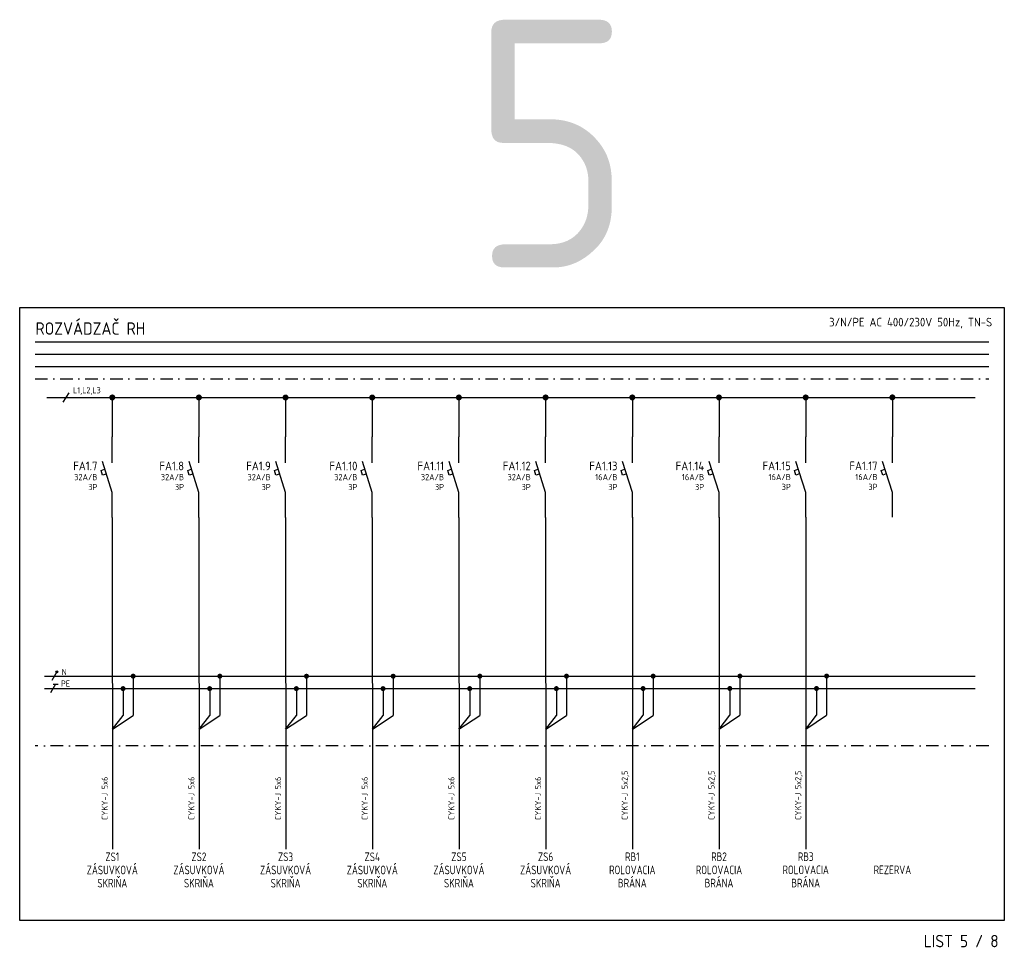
# Model space of a CAD drawing. Extents: x -1985 to 1512, y -2751 to -390.
# Tile 4 of 7: x -139 to 259, y -768 to -392. Entities that reach past the tile are written whole.
import ezdxf
from ezdxf.enums import TextEntityAlignment as Align

# ---------------------------------------------------------------- set-up
doc = ezdxf.new("R2010")
doc.units = 0
doc.header["$MEASUREMENT"] = 0
doc.linetypes.add('DASHDOT2', pattern=[0.5, 0.25, -0.125, 0, -0.125])
doc.layers.get('0').update_dxf_attribs({"linetype": 'CONTINUOUS'})
doc.layers.get('Defpoints').update_dxf_attribs({"linetype": 'CONTINUOUS'})
doc.layers.add('_EL', color=7, linetype='CONTINUOUS')
doc.layers.add('_ELEKTRO', color=7, linetype='CONTINUOUS')
doc.layers.add('view', color=1, linetype='CONTINUOUS', plot=False)
doc.styles.add('I0', font='isocp3.shx')
doc.styles.add('I085', font='isocp3.shx', dxfattribs={"width": 0.85})
doc.styles.add('I095', font='isocp3.shx', dxfattribs={"width": 0.95})
doc.styles.add('ISOCP3', font='isocp3.shx')

# ---------------------------------------------------------------- blocks, each defined once
blk = doc.blocks.new('SUSTAVA')
at = {"color": 4, "style": 'ISOCP3'}
for tag, p in [('1.SUSTAVA', (-2.39, -1.49)), ('2.SUSTAVA', (-2.39, -6.07)), ('3.SUSTAVA', (-2.39, -10.65))]:
    blk.add_attdef(tag, text='', height=3.5, dxfattribs=at).set_placement(p, align=Align.TOP_RIGHT)
blk = doc.blocks.new('N')
at = {"linetype": 'Continuous'}
blk.add_hatch(color=7, dxfattribs=at).paths.add_polyline_path([(0.61, 1.73, 1), (1.39, 1.73, 1)])
at = {"color": 7, "linetype": 'Continuous'}
blk.add_line((1, 1.73), (-1, -1.73), dxfattribs=at)
blk.add_circle((1, 1.73), 0.394, dxfattribs=at)
at = {"color": 7, "linetype": 'Continuous', "style": 'ISOCP3'}
blk.add_attdef('N', (2.75, 1.02), '', height=2.5, dxfattribs=at)
blk = doc.blocks.new('PE')
at = {"color": 7, "linetype": 'Continuous'}
for p, q in [((1, 1.73), (-1, -1.73)), ((0, 1.73), (2, 1.73))]:
    blk.add_line(p, q, dxfattribs=at)
at = {"color": 7, "linetype": 'Continuous', "style": 'ISOCP3'}
blk.add_attdef('PE', (2.75, 1.02), '', height=2.5, dxfattribs=at)
blk = doc.blocks.new('IS')
at = {"color": 3, "linetype": 'Continuous'}
for p, q in [((0, -10.5), (0, 0)), ((0, -22.5), (-4, -10)), ((0, -32.5), (0, -22.5))]:
    blk.add_line(p, q, dxfattribs=at)
at = {"color": 7, "linetype": 'Continuous'}
for p, q in [((-4.54, -13.56), (-3.12, -13.1)), ((-3.93, -15.46), (-4.54, -13.56)), ((-2.5, -15), (-3.93, -15.46))]:
    blk.add_line(p, q, dxfattribs=at)
at = {"color": 1, "linetype": 'Continuous', "style": 'ISOCP3', "width": 0.85, "flags": 4}
blk.add_attdef('P1', text='', height=3.5, dxfattribs=at).set_placement((-6, -13.5), align=Align.RIGHT)
at = {"linetype": 'Continuous', "style": 'ISOCP3', "width": 0.85, "flags": 4}
for tag, p in [('P2', (-6, -17.5)), ('P3', (-6, -21.5)), ('P4', (-6, -25.5)), ('P5', (-6, -29.5))]:
    blk.add_attdef(tag, text='', height=2.5, dxfattribs=at).set_placement(p, align=Align.RIGHT)
at = {"linetype": 'Continuous', "style": 'ISOCP3', "width": 0.85, "flags": 1}
blk.add_attdef('P6', (-9.5, -33.5), '', height=2.5, dxfattribs=at)

msp = doc.modelspace()

# ---------------------------------------------------------------- linework, layer by layer
at = {"layer": '_EL', "color": 2, "linetype": 'Continuous'}
for p, q in [((-132.44, -522.16), (252.46, -522.16)), ((-132.44, -527.16), (252.46, -527.16)), ((-132.44, -532.16), (252.46, -532.16))]:
    msp.add_line(p, q, dxfattribs=at)
at = {"layer": '_EL', "color": 3, "linetype": 'DASHDOT2', "ltscale": 20}
for p, q in [((-132.44, -537.16), (252.46, -537.16)), ((252.46, -685.26), (-132.44, -685.26)), ((252.46, -685.26), (-132.44, -685.26))]:
    msp.add_line(p, q, dxfattribs=at)
at = {"layer": '_EL', "color": 7, "linetype": 'Continuous'}
for p, q in [((-121.16, -546.5), (-118.81, -542.82)), ((-101.32, -678.59), (-97, -672.99)), ((-101.32, -678.59), (-92.91, -673.01)), ((-66.34, -678.59), (-62.02, -673)), ((-66.34, -678.59), (-57.93, -673.01)), ((-31.36, -678.6), (-27.04, -673)), ((-31.36, -678.6), (-22.95, -673.01)), ((3.64, -678.6), (7.96, -673)), ((3.64, -678.6), (12.05, -673.01)), ((38.62, -678.58), (42.94, -672.99)), ((38.62, -678.58), (47.03, -673)), ((73.62, -678.58), (77.94, -672.99)), ((73.62, -678.58), (82.03, -673)), ((108.62, -678.56), (112.94, -672.97)), ((108.62, -678.56), (117.03, -672.98)), ((143.62, -678.55), (147.94, -672.95)), ((143.62, -678.55), (152.03, -672.96)), ((178.62, -678.53), (182.94, -672.94)), ((178.62, -678.53), (187.03, -672.95))]:
    msp.add_line(p, q, dxfattribs=at)
at = {"layer": '_EL', "color": 6, "linetype": 'Continuous'}
msp.add_line((-127.73, -544.66), (246.95, -544.66), dxfattribs=at)
at = {"layer": '_EL', "color": 3, "linetype": 'Continuous'}
for p, q in [((-101.34, -544.64), (-101.34, -560.56)), ((-66.37, -544.64), (-66.37, -560.56)), ((-31.38, -544.65), (-31.38, -560.57)), ((3.62, -544.65), (3.62, -560.57)), ((38.6, -544.63), (38.6, -560.56)), ((73.6, -544.63), (73.6, -560.56)), ((108.6, -544.63), (108.6, -560.56)), ((143.6, -544.63), (143.6, -560.56)), ((178.6, -544.63), (178.6, -560.56)), ((213.6, -544.61), (213.6, -560.53)), ((-101.34, -593.06), (-101.31, -726.99)), ((-66.37, -593.06), (-66.33, -726.99)), ((-31.38, -593.07), (-31.35, -727)), ((3.62, -593.07), (3.65, -727)), ((38.6, -593.06), (38.63, -726.99)), ((73.6, -593.06), (73.63, -726.99)), ((108.6, -593.03), (108.63, -726.96)), ((143.6, -593.02), (143.63, -726.95)), ((178.6, -593), (178.63, -726.93))]:
    msp.add_line(p, q, dxfattribs=at)
at = {"layer": '_EL', "color": 7}
for p, q in [((-128.69, -657.16), (246.95, -657.17)), ((-128.69, -662.17), (246.95, -662.17))]:
    msp.add_line(p, q, dxfattribs=at)
at = {"layer": '_EL', "color": 7, "linetype": 'Continuous'}
for points, const_width in [([(-101.95, -544.66, 1), (-100.75, -544.66, 1)], 1.2), ([(-66.97, -544.66, 1), (-65.77, -544.66, 1)], 1.2), ([(-31.99, -544.67, 1), (-30.79, -544.67, 1)], 1.2), ([(3.01, -544.67, 1), (4.21, -544.67, 1)], 1.2), ([(37.99, -544.66, 1), (39.19, -544.66, 1)], 1.2), ([(72.99, -544.66, 1), (74.19, -544.66, 1)], 1.2), ([(107.99, -544.66, 1), (109.19, -544.66, 1)], 1.2), ([(142.99, -544.66, 1), (144.19, -544.66, 1)], 1.2), ([(177.99, -544.66, 1), (179.19, -544.66, 1)], 1.2), ([(212.99, -544.63, 1), (214.19, -544.63, 1)], 1.2), ([(-93.41, -657.18, 1), (-92.41, -657.18, 1)], 1), ([(-58.43, -657.18, 1), (-57.43, -657.18, 1)], 1), ([(-23.45, -657.19, 1), (-22.45, -657.19, 1)], 1), ([(11.55, -657.19, 1), (12.55, -657.19, 1)], 1), ([(46.53, -657.18, 1), (47.53, -657.18, 1)], 1), ([(81.53, -657.18, 1), (82.53, -657.18, 1)], 1), ([(116.53, -657.15, 1), (117.53, -657.15, 1)], 1), ([(151.53, -657.14, 1), (152.53, -657.14, 1)], 1), ([(186.53, -657.13, 1), (187.53, -657.13, 1)], 1), ([(-97.5, -662.18, 1), (-96.5, -662.18, 1)], 1), ([(-62.52, -662.19, 1), (-61.52, -662.19, 1)], 1), ([(-27.54, -662.19, 1), (-26.54, -662.19, 1)], 1), ([(7.46, -662.19, 1), (8.46, -662.19, 1)], 1), ([(42.44, -662.18, 1), (43.44, -662.18, 1)], 1), ([(77.44, -662.18, 1), (78.44, -662.18, 1)], 1), ([(112.44, -662.16, 1), (113.44, -662.16, 1)], 1), ([(147.44, -662.14, 1), (148.44, -662.14, 1)], 1), ([(182.44, -662.13, 1), (183.44, -662.13, 1)], 1)]:
    msp.add_lwpolyline(points, format="xyb", close=True, dxfattribs=dict(at, const_width=const_width))
at = {"layer": '_ELEKTRO'}
for p, q in [((-92.91, -657.18), (-92.91, -673.01)), ((-57.93, -657.19), (-57.93, -673.01)), ((-22.95, -657.19), (-22.95, -673.01)), ((12.05, -657.19), (12.05, -673.01)), ((47.03, -657.18), (47.03, -673)), ((82.03, -657.18), (82.03, -673)), ((117.03, -657.16), (117.03, -672.98)), ((152.03, -657.14), (152.03, -672.96)), ((187.03, -657.13), (187.03, -672.95)), ((-97, -662.19), (-97, -672.99)), ((-62.02, -662.19), (-62.02, -673)), ((-27.04, -662.2), (-27.04, -673)), ((7.96, -662.2), (7.96, -673)), ((42.94, -662.19), (42.94, -672.99)), ((77.94, -662.19), (77.94, -672.99)), ((112.94, -662.16), (112.94, -672.97)), ((147.94, -662.15), (147.94, -672.95)), ((182.94, -662.14), (182.94, -672.94))]:
    msp.add_line(p, q, dxfattribs=at)
at = {"layer": 'view', "color": 2}
for p, q in [((-138.73, -508.34), (258.77, -508.34)), ((-138.73, -755.84), (-138.73, -508.34)), ((-138.73, -508.34), (258.77, -508.34)), ((258.77, -508.34), (258.77, -755.84)), ((258.77, -755.84), (-138.73, -755.84))]:
    msp.add_line(p, q, dxfattribs=at)

# ---------------------------------------------------------------- block references
at = {"layer": '_EL'}
ref = msp.add_blockref('SUSTAVA', (256.26, -509.66), dxfattribs=at)
ref.add_attrib('1.SUSTAVA', '3/N/PE AC 400/230V 50Hz, TN-S', dxfattribs={"layer": '0', "color": 4, "height": 3.5, "style": 'ISOCP3'}).set_placement((253.87, -512.5), align=Align.TOP_RIGHT)
at = {"layer": '_EL', "color": 7, "linetype": 'Continuous'}
ref = msp.add_blockref('IS', (-101.34, -560.56), dxfattribs=at)
ref.add_attrib('P1', 'FA1.7', dxfattribs={"layer": '0', "color": 1, "linetype": 'Continuous', "height": 3.5, "style": 'I0', "flags": 4}).set_placement((-107.34, -574.06), align=Align.RIGHT)
ref.add_attrib('P2', '32A/B', dxfattribs={"layer": '0', "linetype": 'Continuous', "height": 2.5, "style": 'I0', "flags": 4}).set_placement((-107.34, -578.06), align=Align.RIGHT)
ref.add_attrib('P3', '3P', dxfattribs={"layer": '0', "linetype": 'Continuous', "height": 2.5, "style": 'I0', "flags": 4}).set_placement((-107.34, -582.06), align=Align.RIGHT)
ref = msp.add_blockref('IS', (-66.37, -560.56), dxfattribs=at)
ref.add_attrib('P1', 'FA1.8', dxfattribs={"layer": '0', "color": 1, "linetype": 'Continuous', "height": 3.5, "style": 'I0', "flags": 4}).set_placement((-72.37, -574.06), align=Align.RIGHT)
ref.add_attrib('P2', '32A/B', dxfattribs={"layer": '0', "linetype": 'Continuous', "height": 2.5, "style": 'I0', "flags": 4}).set_placement((-72.37, -578.06), align=Align.RIGHT)
ref.add_attrib('P3', '3P', dxfattribs={"layer": '0', "linetype": 'Continuous', "height": 2.5, "style": 'I0', "flags": 4}).set_placement((-72.37, -582.06), align=Align.RIGHT)
ref = msp.add_blockref('IS', (-31.38, -560.57), dxfattribs=at)
ref.add_attrib('P1', 'FA1.9', dxfattribs={"layer": '0', "color": 1, "linetype": 'Continuous', "height": 3.5, "style": 'I0', "flags": 4}).set_placement((-37.38, -574.07), align=Align.RIGHT)
ref.add_attrib('P2', '32A/B', dxfattribs={"layer": '0', "linetype": 'Continuous', "height": 2.5, "style": 'I0', "flags": 4}).set_placement((-37.38, -578.07), align=Align.RIGHT)
ref.add_attrib('P3', '3P', dxfattribs={"layer": '0', "linetype": 'Continuous', "height": 2.5, "style": 'I0', "flags": 4}).set_placement((-37.38, -582.07), align=Align.RIGHT)
ref = msp.add_blockref('IS', (3.62, -560.57), dxfattribs=at)
ref.add_attrib('P1', 'FA1.10', dxfattribs={"layer": '0', "color": 1, "linetype": 'Continuous', "height": 3.5, "style": 'I0', "flags": 4}).set_placement((-2.38, -574.07), align=Align.RIGHT)
ref.add_attrib('P2', '32A/B', dxfattribs={"layer": '0', "linetype": 'Continuous', "height": 2.5, "style": 'I0', "flags": 4}).set_placement((-2.38, -578.07), align=Align.RIGHT)
ref.add_attrib('P3', '3P', dxfattribs={"layer": '0', "linetype": 'Continuous', "height": 2.5, "style": 'I0', "flags": 4}).set_placement((-2.38, -582.07), align=Align.RIGHT)
ref = msp.add_blockref('IS', (38.6, -560.56), dxfattribs=at)
ref.add_attrib('P1', 'FA1.11', dxfattribs={"layer": '0', "color": 1, "linetype": 'Continuous', "height": 3.5, "style": 'I0', "flags": 4}).set_placement((32.6, -574.06), align=Align.RIGHT)
ref.add_attrib('P2', '32A/B', dxfattribs={"layer": '0', "linetype": 'Continuous', "height": 2.5, "style": 'I0', "flags": 4}).set_placement((32.6, -578.06), align=Align.RIGHT)
ref.add_attrib('P3', '3P', dxfattribs={"layer": '0', "linetype": 'Continuous', "height": 2.5, "style": 'I0', "flags": 4}).set_placement((32.6, -582.06), align=Align.RIGHT)
ref = msp.add_blockref('IS', (73.6, -560.56), dxfattribs=at)
ref.add_attrib('P1', 'FA1.12', dxfattribs={"layer": '0', "color": 1, "linetype": 'Continuous', "height": 3.5, "style": 'I0', "flags": 4}).set_placement((67.6, -574.06), align=Align.RIGHT)
ref.add_attrib('P2', '32A/B', dxfattribs={"layer": '0', "linetype": 'Continuous', "height": 2.5, "style": 'I0', "flags": 4}).set_placement((67.6, -578.06), align=Align.RIGHT)
ref.add_attrib('P3', '3P', dxfattribs={"layer": '0', "linetype": 'Continuous', "height": 2.5, "style": 'I0', "flags": 4}).set_placement((67.6, -582.06), align=Align.RIGHT)
ref = msp.add_blockref('IS', (108.6, -560.56), dxfattribs=at)
ref.add_attrib('P1', 'FA1.13', dxfattribs={"layer": '0', "color": 1, "linetype": 'Continuous', "height": 3.5, "style": 'I0', "flags": 4}).set_placement((102.6, -574.06), align=Align.RIGHT)
ref.add_attrib('P2', '16A/B', dxfattribs={"layer": '0', "linetype": 'Continuous', "height": 2.5, "style": 'I0', "flags": 4}).set_placement((102.6, -578.06), align=Align.RIGHT)
ref.add_attrib('P3', '3P', dxfattribs={"layer": '0', "linetype": 'Continuous', "height": 2.5, "style": 'I0', "flags": 4}).set_placement((102.6, -582.06), align=Align.RIGHT)
ref = msp.add_blockref('IS', (143.6, -560.56), dxfattribs=at)
ref.add_attrib('P1', 'FA1.14', dxfattribs={"layer": '0', "color": 1, "linetype": 'Continuous', "height": 3.5, "style": 'I0', "flags": 4}).set_placement((137.6, -574.06), align=Align.RIGHT)
ref.add_attrib('P2', '16A/B', dxfattribs={"layer": '0', "linetype": 'Continuous', "height": 2.5, "style": 'I0', "flags": 4}).set_placement((137.6, -578.06), align=Align.RIGHT)
ref.add_attrib('P3', '3P', dxfattribs={"layer": '0', "linetype": 'Continuous', "height": 2.5, "style": 'I0', "flags": 4}).set_placement((137.6, -582.06), align=Align.RIGHT)
ref = msp.add_blockref('IS', (178.6, -560.53), dxfattribs=at)
ref.add_attrib('P1', 'FA1.15', dxfattribs={"layer": '0', "color": 1, "linetype": 'Continuous', "height": 3.5, "style": 'I0', "flags": 4}).set_placement((172.6, -574.03), align=Align.RIGHT)
ref.add_attrib('P2', '16A/B', dxfattribs={"layer": '0', "linetype": 'Continuous', "height": 2.5, "style": 'I0', "flags": 4}).set_placement((172.6, -578.03), align=Align.RIGHT)
ref.add_attrib('P3', '3P', dxfattribs={"layer": '0', "linetype": 'Continuous', "height": 2.5, "style": 'I0', "flags": 4}).set_placement((172.6, -582.03), align=Align.RIGHT)
ref = msp.add_blockref('IS', (213.6, -560.52), dxfattribs=at)
ref.add_attrib('P1', 'FA1.17', dxfattribs={"layer": '0', "color": 1, "linetype": 'Continuous', "height": 3.5, "style": 'I0', "flags": 4}).set_placement((207.6, -574.02), align=Align.RIGHT)
ref.add_attrib('P2', '16A/B', dxfattribs={"layer": '0', "linetype": 'Continuous', "height": 2.5, "style": 'I0', "flags": 4}).set_placement((207.6, -578.02), align=Align.RIGHT)
ref.add_attrib('P3', '3P', dxfattribs={"layer": '0', "linetype": 'Continuous', "height": 2.5, "style": 'I0', "flags": 4}).set_placement((207.6, -582.02), align=Align.RIGHT)
for name, p in [('N', (-124.73, -657.16)), ('N', (-124.73, -657.16)), ('PE', (-125.26, -662.16)), ('PE', (-125.26, -662.16))]:
    msp.add_blockref(name, p, dxfattribs=at)

# ---------------------------------------------------------------- texts
at = {"layer": '_EL', "color": 7, "linetype": 'Continuous', "lineweight": 35, "style": 'I085'}
for s, p in [('ROZVÁDZAČ RH', (-132.36, -519.34)), ('LIST 5 / 8', (226.24, -766.6))]:
    msp.add_text(s, height=5, dxfattribs=at).set_placement(p)
at = {"layer": '_EL', "color": 7, "linetype": 'Continuous', "width": 0.85}
for s, style, p in [('L1,L2,L3', 'I085', (-117.18, -542.99)), ('N', 'I095', (-121.75, -656.74)), ('N', 'I095', (-121.75, -656.74)), ('PE', 'I095', (-122.06, -661.39)), ('PE', 'I095', (-122.06, -661.39))]:
    msp.add_text(s, height=2.5, dxfattribs=dict(at, style=style)).set_placement(p)
at = {"layer": '_EL', "color": 7, "linetype": 'Continuous', "style": 'I095', "width": 0.85}
for s, p in [('CYKY-J 5x2,5', (106.79, -715.21)), ('CYKY-J 5x2,5', (141.79, -715.19)), ('CYKY-J 5x2,5', (176.79, -715.18)), ('CYKY-J 5x6', (-103.15, -715.23)), ('CYKY-J 5x6', (-68.17, -715.23)), ('CYKY-J 5x6', (-33.19, -715.24)), ('CYKY-J 5x6', (1.81, -715.24)), ('CYKY-J 5x6', (36.79, -715.23)), ('CYKY-J 5x6', (71.79, -715.23))]:
    msp.add_text(s, height=2.5, rotation=90, dxfattribs=at).set_placement(p)
at = {"layer": '_EL', "color": 4, "style": 'I0', "width": 0.85}
for s, p in [('ZS1', (-101.36, -731.83)), ('ZS2', (-66.38, -731.83)), ('ZS3', (-31.4, -731.83)), ('ZS4', (3.6, -731.83)), ('ZS5', (38.58, -731.82)), ('ZS6', (73.58, -731.82)), ('RB1', (108.58, -731.8)), ('RB2', (143.58, -731.78)), ('RB3', (178.58, -731.77)), ('ZÁSUVKOVÁ', (-101.35, -737.15)), ('ZÁSUVKOVÁ', (-66.38, -737.15)), ('ZÁSUVKOVÁ', (-31.39, -737.16)), ('ZÁSUVKOVÁ', (3.61, -737.16)), ('ZÁSUVKOVÁ', (38.59, -737.15)), ('ZÁSUVKOVÁ', (73.59, -737.15)), ('ROLOVACIA', (108.59, -737.12)), ('ROLOVACIA', (143.59, -737.11)), ('ROLOVACIA', (178.59, -737.09)), ('REZERVA', (213.59, -737.09)), ('SKRIŇA', (-101.34, -742.47)), ('SKRIŇA', (-66.37, -742.47)), ('SKRIŇA', (-31.38, -742.48)), ('SKRIŇA', (3.62, -742.48)), ('SKRIŇA', (38.6, -742.47)), ('SKRIŇA', (73.6, -742.47)), ('BRÁNA', (108.6, -742.44)), ('BRÁNA', (143.6, -742.43)), ('BRÁNA', (178.6, -742.42))]:
    msp.add_text(s, height=3.5, dxfattribs=at).set_placement(p, align=Align.CENTER)
at = {"layer": 'Defpoints', "color": 1, "linetype": 'Continuous', "style": 'ISOCP3'}
msp.add_text('5', height=100, dxfattribs=at).set_placement((76, -492.17), align=Align.CENTER)

doc.saveas('drawing.dxf')
